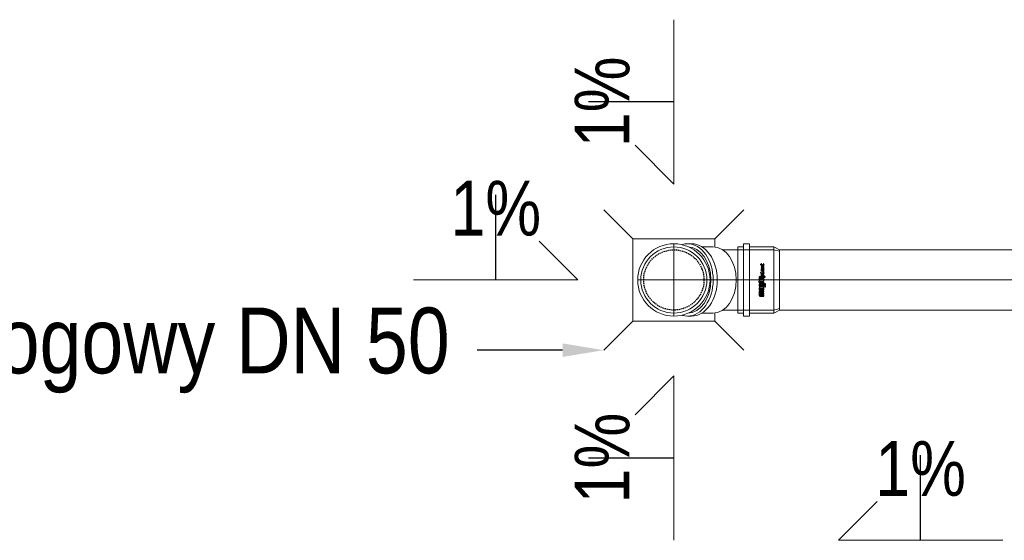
# Model space of a CAD drawing. Header units: centimetres. Extents: x 22052 to 56535, y 76485 to 78519.
# Tile 123 of 235: x 43335 to 43515, y 77755 to 77850. Entities that reach past the tile are written whole.
import ezdxf
from ezdxf import colors
from ezdxf.entities.mleader import LeaderData, LeaderLine
from ezdxf.enums import TextEntityAlignment as Align
from ezdxf.lldxf.tags import DXFTag
from ezdxf.math import Vec2, Vec3

# ---------------------------------------------------------------- set-up
doc = ezdxf.new("R2010")
doc.units = ezdxf.units.CM
doc.linetypes.add('HIDDEN', pattern=[0.375, 0.25, -0.125])
for name, color, linetype, lineweight in [('2DH_PRO_Magnaplast-SDB', 34, 'Continuous', 15), ('CP_AXISKA', 7, 'DASHDOT', 15), ('CP_DETAL', 33, 'Continuous', 9), ('IS_Opis', 250, 'Continuous', 9)]:
    doc.layers.add(name, color=color, linetype=linetype, lineweight=lineweight)
for name, color, linetype in [('3DCPCOLOR124', 152, 'Continuous'), ('3DCPCOLOR242', 242, 'Continuous'), ('cp_hidde', 203, 'HIDDEN'), ('CP_WIPEOUT', 255, 'Continuous')]:
    doc.layers.add(name, color=color, linetype=linetype)
doc.styles.add('CP_ATTR', font='arial.ttf')
doc.styles.add('styl1', font='ARIALN.TTF')
tags = doc.linetypes.add('DASHDOT', pattern=[25.4, 12.7, -6.35, 0, -6.35]).pattern_tags.tags
tags[10:11] = [DXFTag(74, 4), DXFTag(75, 0), DXFTag(340, '0'), DXFTag(46, 1.0), DXFTag(50, 0.0), DXFTag(44, 0.0), DXFTag(45, 0.0)]
tags[8:9] = [DXFTag(74, 4), DXFTag(75, 0), DXFTag(340, '0'), DXFTag(46, 1.0), DXFTag(50, 0.0), DXFTag(44, 0.0), DXFTag(45, 0.0)]
tags[6:7] = [DXFTag(74, 4), DXFTag(75, 0), DXFTag(340, '0'), DXFTag(46, 1.0), DXFTag(50, 0.0), DXFTag(44, 0.0), DXFTag(45, 0.0)]
tags[4:5] = [DXFTag(74, 4), DXFTag(75, 0), DXFTag(340, '0'), DXFTag(46, 1.0), DXFTag(50, 0.0), DXFTag(44, 0.0), DXFTag(45, 0.0)]

# ---------------------------------------------------------------- blocks, each defined once
blk = doc.blocks.new('A$C0B3E5DB6')
for p, q in [((-12.8, 5.3), (-7.5, 0)), ((12.8, 5.3), (7.5, 0)), ((-12.8, -20.3), (-7.5, -15)), ((12.8, -20.3), (7.5, -15))]:
    blk.add_line(p, q)
blk.add_lwpolyline([(7.5, -15), (-7.5, -15), (-7.5, 0), (7.5, 0)], close=True)
blk = doc.blocks.new('pdmgn014_okr01')
blk.add_circle((0, 0), 28.6)
blk = doc.blocks.new('pdmgn014_okr02')
blk.add_circle((0, 0), 25)
blk = doc.blocks.new('pdmgn014_wip_cir01')
blk.add_wipeout([(1, 0), (0.966, 0.259), (0.866, 0.5), (0.707, 0.707), (0.5, 0.866), (0.259, 0.966), (0, 1), (-0.259, 0.966), (-0.5, 0.866), (-0.707, 0.707), (-0.866, 0.5), (-0.966, 0.259), (-1, 0), (-0.966, -0.259), (-0.866, -0.5), (-0.707, -0.707), (-0.5, -0.866), (-0.259, -0.966), (0, -1), (0.259, -0.966), (0.5, -0.866), (0.707, -0.707), (0.866, -0.5), (0.966, -0.259)])
blk = doc.blocks.new('pdmgn014_okr02a')
blk.add_arc((25, 0), 25, 90, 270)
blk = doc.blocks.new('pdmgn014_okr01a')
blk.add_arc((28.6, 0), 28.6, 90, 270)
blk = doc.blocks.new('pdmgn014_okr01b')
blk.add_arc((25, 0), 25, 90, 270)
blk = doc.blocks.new('pdmgn014_wip_cir01a')
blk.add_wipeout([(20, 0), (19.32, 5.18), (17.32, 10), (14.14, 14.14), (10, 17.32), (5.18, 19.32), (0, 20), (-5.18, 19.32), (-10, 17.32), (-14.14, 14.14), (-17.32, 10), (-19.32, 5.18), (-20, 0), (-19.32, -5.18), (-17.32, -10), (-14.14, -14.14), (-10, -17.32), (-5.18, -19.32), (0, -20), (5.18, -19.32), (10, -17.32), (14.14, -14.14), (17.32, -10), (19.32, -5.18)])
blk = doc.blocks.new('pdmgn014_wip_cir01b')
blk.add_wipeout([(20, 0), (19.32, 5.18), (17.32, 10), (14.14, 14.14), (10, 17.32), (5.18, 19.32), (0, 20), (-5.18, 19.32), (-10, 17.32), (-14.14, 14.14), (-17.32, 10), (-19.32, 5.18), (-20, 0), (-19.32, -5.18), (-17.32, -10), (-14.14, -14.14), (-10, -17.32), (-5.18, -19.32), (0, -20), (5.18, -19.32), (10, -17.32), (14.14, -14.14), (17.32, -10), (19.32, -5.18)])
blk = doc.blocks.new('pdmgn014_wip_rec01')
blk.add_wipeout([(0, -25), (84.39, -25), (84.39, 25), (0, 25)]).dxf.layer = 'CP_WIPEOUT'
blk = doc.blocks.new('pdmgn014_wip_cir02')
blk.add_wipeout([(1, 0), (0.966, 0.259), (0.866, 0.5), (0.707, 0.707), (0.5, 0.866), (0.259, 0.966), (0, 1), (-0.259, 0.966), (-0.5, 0.866), (-0.707, 0.707), (-0.866, 0.5), (-0.966, 0.259), (-1, 0), (-0.966, -0.259), (-0.866, -0.5), (-0.707, -0.707), (-0.5, -0.866), (-0.259, -0.966), (0, -1), (0.259, -0.966), (0.5, -0.866), (0.707, -0.707), (0.866, -0.5), (0.966, -0.259)])
blk = doc.blocks.new('Pd_mgphtp_0333_fof7kh8')
for p, q in [((1.06, 5.5), (0, 5.23)), ((1.06, 5.5), (7.6, 5.5)), ((12.15, 5.5), (7.6, 5.5)), ((0, -5.24), (0, 5.23)), ((1.06, -5.5), (0, -5.24)), ((7.6, -5.5), (1.06, -5.5)), ((7.6, -5.5), (12.15, -5.5))]:
    blk.add_line(p, q)
at = {"layer": 'CP_DETAL'}
blk.add_line((1.06, 5.5), (1.06, -5.5), dxfattribs=at)
at = {"linetype": 'ByBlock', "style": 'CP_ATTR', "flags": 9}
for tag in ['DN', 'WEIGHT', 'MATERIAL', 'DIMS', 'OTHER', 'CHARACTER', 'PRODUCER', 'ORDER-NO', 'PRODUCT-TYPE', 'ARTICLE', 'GROUP', 'NUMBER', 'NAME']:
    blk.add_attdef(tag, text='', height=0.00005, dxfattribs=at).set_placement((0, 0), align=Align.MIDDLE_LEFT)
at = {"layer": 'CP_WIPEOUT', "xscale": 0.21319269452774, "yscale": 0.3015}
blk.add_blockref('pdmgn014_wip_cir01a', (12.15, 0), dxfattribs=at)
for p, q in [((12.15, 6.03), (16.04, 6.03)), ((12.15, -6.03), (16.04, -6.03))]:
    blk.add_line(p, q)
at = {"xscale": 0.1705541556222, "yscale": 0.2412}
blk.add_blockref('pdmgn014_okr01b', (7.89, 0), dxfattribs=at)
at = {"layer": 'CP_WIPEOUT', "xscale": 4.66690475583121, "yscale": 6.59999999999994, "zscale": 20}
blk.add_blockref('pdmgn014_wip_cir01', (16.04, 0), dxfattribs=at)
at = {"yscale": 0.23076923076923}
for name, p, xscale in [('pdmgn014_okr01a', (11.37, 0), 0.16317848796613), ('pdmgn014_okr01', (16.78, 0), 0.16317848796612)]:
    blk.add_blockref(name, p, dxfattribs=dict(at, xscale=xscale))
at = {"layer": 'CP_WIPEOUT', "xscale": 0.21319269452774, "yscale": 0.3015}
blk.add_blockref('pdmgn014_wip_cir01b', (17.52, 0), dxfattribs=at)
at = {"layer": 'CP_WIPEOUT', "xscale": 0.008798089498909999, "yscale": 0.2412}
blk.add_blockref('pdmgn014_wip_rec01', (16.78, 0), dxfattribs=at)
for p, q in [((16.78, 6.6), (16.04, 6.6)), ((17.52, 6.03), (16.78, 6.03)), ((19.29, 5.5), (17.52, 5.5)), ((16.78, -6.6), (16.04, -6.6)), ((17.52, -6.03), (16.78, -6.03)), ((17.52, -5.5), (19.29, -5.5))]:
    blk.add_line(p, q)
for name, p, xscale, yscale in [('pdmgn014_okr02a', (12.52, 0), 0.1705541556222, 0.2412), ('pdmgn014_okr02', (17.52, 0), 0.1705541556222, 0.2412), ('pdmgn014_okr01b', (13.64, 0), 0.15556349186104, 0.22)]:
    blk.add_blockref(name, p, dxfattribs=dict(xscale=xscale, yscale=yscale))
at = {"layer": 'CP_WIPEOUT', "xscale": 6.59999999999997, "yscale": 6.59999999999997, "zscale": 20}
blk.add_blockref('pdmgn014_wip_cir02', (19.29, 0), dxfattribs=at)
for radius in [6.6, 6.03]:
    blk.add_circle((19.29, 0), radius)
at = {"layer": 'CP_AXISKA'}
for p, q in [((19.29, 6.6), (19.29, -6.6)), ((25.89, 0), (0, 0))]:
    blk.add_line(p, q, dxfattribs=at)
at = {"layer": 'cp_hidde'}
blk.add_circle((19.29, 0), 5.5, dxfattribs=at)
blk = doc.blocks.new('2dmgn001_logo01')
at = {"layer": '3DCPCOLOR124'}
for p, q in [((1.9, 16.5), (-2.9, 16.5)), ((-2.9, 16.5), (-2.9, 15.5)), ((-2.9, 15.5), (1.6, 15.5)), ((1.6, 14.4), (-2.9, 14.4)), ((-2.9, 14.4), (-2.9, 13.4)), ((-2.9, 13.4), (1.6, 13.4)), ((1.6, 12.3), (-2.9, 12.3)), ((-2.9, 12.3), (-2.9, 11.3)), ((-2.9, 11.3), (1.9, 11.3)), ((1.9, 10.7), (-1.9, 10.7)), ((1.9, 15.2), (1.9, 14.7)), ((1.9, 13.1), (1.9, 12.6)), ((2.9, 14.4), (2.9, 15.5)), ((2.9, 12.3), (2.9, 13.4)), ((-4, 7), (-5.1, 7)), ((-5.1, 7), (-5.1, 4.8)), ((-4, 5.1), (-4, 7)), ((-4, 3.8), (1.9, 3.8)), ((1.6, 4.8), (-3.7, 4.8)), ((-2.9, 9.6), (-2.9, 8.9)), ((-2.9, 8.9), (-1.9, 8.9)), ((1.6, 8.6), (-2.9, 8.6)), ((-2.9, 8.6), (-2.9, 7.5)), ((-2.9, 7.5), (1.9, 7.5)), ((-2.9, 5.9), (-2.9, 5.2)), ((-2.9, 5.2), (-1.9, 5.2)), ((1.9, 3.2), (-2.9, 3.2)), ((-2.9, 3.2), (-2.9, 2.2)), ((-2.9, 2.2), (1.6, 2.2)), ((1.6, 1.1), (-2.9, 1.1)), ((-2.9, 1.1), (-2.9, 0)), ((-2.9, 0), (1.9, 0)), ((-1.9, 8.9), (-1.9, 9.4)), ((1.9, 7), (-1.9, 7)), ((-1.9, 5.2), (-1.9, 5.6)), ((-1.6, 9.6), (1.6, 9.6)), ((-1.6, 5.9), (1.6, 5.9)), ((1.9, 9.4), (1.9, 8.8)), ((1.9, 5.6), (1.9, 5.1)), ((1.9, 1.9), (1.9, 1.4)), ((2.9, 8.6), (2.9, 9.7)), ((2.9, 4.8), (2.9, 5.9)), ((2.9, 2.2), (2.9, 1.1)), ((-2.9, -1.6), (-2.9, -2.3)), ((-2.9, -2.3), (-1.9, -2.3)), ((1.6, -2.6), (-2.9, -2.6)), ((-2.9, -2.6), (-2.9, -3.1)), ((-2.9, -3.1), (-0.8, -3.7)), ((1.9, -0.5), (-1.9, -0.5)), ((-1.9, -2.3), (-1.9, -1.8)), ((-1.6, -1.6), (1.6, -1.6)), ((-0.8, -3.7), (1.9, -3.7)), ((1.9, -1.8), (1.9, -2.4)), ((2.9, -2.6), (2.9, -1.6))]:
    blk.add_line(p, q, dxfattribs=at)
for centre, radius, start, end in [((-1.9, 9.6), 1.07, 90, 180), ((1.6, 15.2), 0.293, 359.5038, 90), ((1.6, 14.7), 0.291, 269.5684, 360), ((1.6, 13.1), 0.293, 359.5231, 90), ((1.6, 12.6), 0.293, 270, 359.9989), ((1.9, 15.5), 1.04, 359.8403, 90), ((1.9, 12.3), 1.04, 270, 0.0193), ((1.9, 9.6), 1.06, 0.4214, 90), ((2.3, 14.4), 0.598, 296.5604, 0), ((2.3, 13.4), 0.608, 359.9807, 62.8223), ((-4, 4.8), 1.06, 179.7393, 270), ((-3.7, 5.1), 0.264, 180, 269.9023), ((-1.9, 5.9), 1.07, 90, 180), ((-1.6, 9.4), 0.246, 90, 184.1233), ((-1.6, 5.7), 0.246, 90, 184.0475), ((1.6, 9.4), 0.264, 0, 90), ((1.6, 8.8), 0.264, 270, 359.9349), ((1.6, 5.6), 0.264, 360, 90), ((1.6, 5.1), 0.264, 270, 0.0108), ((1.6, 1.9), 0.264, 0.076, 90), ((1.6, 1.4), 0.264, 270, 359.924), ((1.9, 8.6), 1.07, 270.2822, 0), ((1.9, 5.9), 1.06, 360, 90), ((1.9, 4.8), 1.07, 270.2634, 0), ((1.9, 2.2), 1.06, 359.5786, 90), ((1.9, 1.1), 1.07, 270.2875, 359.9985), ((-1.9, -1.6), 1.07, 90, 180), ((-1.6, -1.8), 0.246, 90, 184.1125), ((1.6, -1.8), 0.264, 360, 90.0217), ((1.6, -2.4), 0.264, 270, 359.9023), ((1.9, -1.6), 1.06, 359.5786, 90), ((1.9, -2.6), 1.06, 269.7048, 359.9999)]:
    blk.add_arc(centre, radius, start, end, dxfattribs=at)
at = {"layer": '3DCPCOLOR242'}
for p, q in [((-2.7, -3.9), (-4, -3.6)), ((0.1, -4.1), (-3.9, -3)), ((1.1, -7.7), (-1.9, -6.9)), ((1.1, -7.2), (-1.7, -6.4)), ((1.1, -7.7), (1.3, -7.7)), ((-0.1, -11.3), (-2.3, -10.7)), ((-0.2, -15.9), (-1.9, -15.4)), ((-1.7, -14.9), (-0.1, -15.3)), ((-0.2, -16), (-0.2, -15.9)), ((1.2, -16.2), (0.5, -16)), ((0.5, -16), (0.5, -16.3))]:
    blk.add_line(p, q, dxfattribs=at)
for centre, radius, start, end in [((-4.3, -3.1), 0.174, 139.4748, 200.5636), ((-4, -3), 0.481, 201.3248, 240.9013), ((-4.2, -3.2), 0.283, 75.9119, 135.9983), ((-4.2, -3.9), 0.981, 73.8123, 86.5171), ((-3.5, -1.9), 1.69, 243.7383, 254.2465), ((-2.5, -4.5), 0.644, 111.1152, 163.4814), ((-2.1, -4.5), 0.997, 166.5679, 210.0987), ((-2.2, -7.1), 0.892, 155.0132, 214.6021), ((-2.3, -9.2), 0.816, 114.0643, 202.8694), ((-0.6, -3.6), 2.73, 211.3213, 275.0445), ((-2.3, -7.1), 0.818, 103.0323, 153.3127), ((-2.3, -7.3), 0.748, 209.4433, 244.7552), ((-1.6, -8.9), 1.49, 201.6704, 231.3076), ((-2.6, -7.3), 0.65, 265.6622, 285.525), ((-2, -10.2), 1.88, 87.1606, 107.9858), ((-2, -4.7), 0.539, 116.6161, 177.0208), ((-1.7, -4.6), 0.806, 185.9288, 229.5909), ((-2.2, -8.1), 1.79, 72.2958, 99.0736), ((-2.1, -7.2), 0.393, 146.9616, 189.5199), ((-2.1, -7.2), 0.357, 74.3202, 141.4853), ((-1.9, -7.1), 0.609, 195.1451, 225.7671), ((-2.5, -7.7), 0.265, 290.2377, 337.5291), ((-2, -9.4), 0.472, 98.7899, 190.5825), ((-1.5, -9.3), 0.981, 191.9389, 227.9356), ((-2.4, -7.7), 0.183, 21.5725, 49.116), ((-1.9, -4.9), 0.776, 84.807, 112.5283), ((-0.8, -3.6), 2.14, 227.7681, 264.971), ((-2.5, -7.7), 0.249, 338.4303, 15.9164), ((-0.6, -8), 2.56, 233.5529, 269.0169), ((-2.3, -8), 1.19, 72.2691, 76.7646), ((-1.8, -10.9), 2.01, 44.3614, 97.334), ((-2, -11.1), 2.72, 40.2365, 88.5461), ((-2.1, -7.2), 2.99, 66.1532, 85.5553), ((-0.8, -4.4), 1.34, 263.8725, 286.5282), ((-1.9, -6.3), 2.13, 46.5165, 60.5203), ((-0.6, -10), 0.492, 264.1111, 2.3117), ((-1.1, -5.4), 0.961, 11.1112, 45.4314), ((-0.6, -5.3), 0.455, 294.1682, 9.8383), ((-0.4, -5.5), 0.842, 271.3477, 20.708), ((-0.9, -10.1), 0.755, 5.4784, 47.2661), ((0.3, -3.8), 0.817, 249.4862, 262.6491), ((-1.3, -5.9), 1.81, 22.396, 45.5071), ((-0.1, -4.6), 0.557, 50.0147, 70.9143), ((0.2, -4.3), 0.318, 263.6249, 288.2785), ((-0.9, -10.2), 1.29, 351.8443, 42.4547), ((0.1, -4.4), 0.288, 10.0108, 50.8567), ((0.2, -4.5), 0.156, 287.1813, 350.1927), ((0, -4.5), 0.37, 349.838, 10.0295), ((0.6, -8.4), 1.34, 58.7801, 70.7325), ((1.2, -7.5), 0.301, 17.9179, 59.9943), ((1.1, -7.5), 0.33, 314.2018, 5.594), ((1.3, -7.6), 0.133, 265.1659, 303.5871), ((-2.4, -15.6), 0.816, 103.1873, 179.7099), ((-2.2, -15.6), 0.973, 181.2014, 240.279), ((-2.4, -10.8), 0.727, 106.1924, 195.3195), ((-2.2, -10.8), 0.883, 195.3773, 250.0682), ((-1.8, -12.7), 1.31, 133.9918, 256.4618), ((-2.5, -12), 0.293, 73.8428, 119.965), ((-2.6, -16.1), 0.301, 251.9271, 357.0444), ((-2.3, -10.9), 0.21, 72.1488, 182.4676), ((-2.2, -10.9), 0.37, 183.0166, 240.6152), ((-2.5, -11.4), 0.207, 256.8723, 333.1047), ((-1.9, -12.8), 0.636, 127.3644, 245.5528), ((-2.3, -16.8), 1.99, 73.1785, 97.0679), ((-2.2, -15.7), 0.348, 90.0735, 226.6774), ((-2.5, -12.1), 0.449, 8.7244, 76.0552), ((-2.6, -16.2), 0.279, 6.2924, 59.4251), ((-2.4, -11.4), 0.167, 6.0969, 51.2591), ((-2.7, -11.3), 0.433, 342.5093, 1.3278), ((-2.7, -11.7), 0.662, 310.1939, 332.4304), ((-2.7, -18.5), 3.22, 74.17, 79.8915), ((-2, -13.1), 0.234, 234.8638, 292.3727), ((-1.8, -13.2), 0.719, 250.748, 317.7481), ((-2.3, -12.7), 0.729, 297.3533, 322.4271), ((-3.2, -12.1), 1.85, 323.4917, 337.6276), ((-0.6, -13.1), 0.918, 120.9833, 158.9397), ((-4.6, -11.4), 4.03, 325.4422, 333.8801), ((-0.8, -13), 0.784, 70.6597, 109.7335), ((0.3, -13.9), 1.45, 136.2371, 152.793), ((-0.6, -13.1), 0.24, 82.5025, 118.5044), ((-0.7, -13.4), 0.557, 329.5041, 78.2517), ((-0.9, -13.5), 1.23, 313.6171, 74.8695), ((1.1, -14.9), 1.81, 138.3177, 150.3499), ((-0.3, -14.1), 0.179, 156.2477, 208.0662), ((0, -13.9), 0.536, 211.3544, 244.0918), ((-0.1, -14.1), 0.258, 239.0032, 288.6059), ((0.5, -16), 0.659, 177.1591, 197.9713), ((0.1, -10.3), 1.05, 255.0292, 275.2543), ((0.1, -15), 0.202, 99.2605, 177.5229), ((-21.3, -14), 21.2, 356.5514, 357.4519), ((0.3, -16.2), 0.401, 190.3294, 250.4785), ((-0.3, -10.2), 0.698, 293.2831, 345.067), ((0, -11.3), 0.454, 64.2567, 85.1843), ((0, -15.4), 0.621, 76.0627, 90.1224), ((0.2, -16.2), 0.393, 256.6965, 303.221), ((0, -11.2), 0.401, 23.6929, 71.5015), ((0.2, -11.2), 0.197, 270.9468, 310.5631), ((0.2, -15.1), 0.29, 45.8106, 81.4207), ((0.2, -11.2), 0.243, 323.0875, 22.1003), ((-0.2, -15.3), 0.664, 5.0301, 36.7596), ((0.3, -16.3), 0.182, 308.0482, 0.8125), ((9.7, -15), 9.21, 181.6129, 183.265), ((-1.8, -25.8), 10.6, 74.8748, 77.6862), ((0.7, -16.5), 0.942, 56.6561, 73.6716), ((1.2, -16.1), 0.134, 265.2447, 321.7201), ((1.1, -16), 0.3, 13.2728, 58.0446), ((1, -15.9), 0.408, 326.7373, 2.2392)]:
    blk.add_arc(centre, radius, start, end, dxfattribs=at)
blk = doc.blocks.new('2d_mgphtp_0287_5n34eah')
for p, q in [((0, 5.24), (1.06, 5.5)), ((1.06, 5.5), (113.31, 5.5)), ((114.37, 6.03), (113.31, 5.5)), ((114.37, 6.03), (118.81, 6.03)), ((118.81, 6.6), (118.81, -6.6)), ((118.81, 6.6), (119.86, 6.6)), ((119.86, 6.6), (119.86, -6.6)), ((119.86, 6.03), (120.91, 6.03)), ((120.91, -6.03), (120.91, 6.03)), ((0, 5.24), (0, -5.24)), ((0, -5.24), (1.06, -5.5)), ((1.06, -5.5), (113.31, -5.5)), ((114.37, -6.03), (113.31, -5.5)), ((114.37, -6.03), (118.81, -6.03)), ((118.81, -6.6), (119.86, -6.6)), ((119.86, -6.03), (120.91, -6.03))]:
    blk.add_line(p, q)
at = {"layer": 'CP_AXISKA'}
blk.add_line((0, 0), (120.91, 0), dxfattribs=at)
at = {"layer": 'CP_DETAL'}
for p, q in [((1.06, 5.5), (1.06, -5.5)), ((113.31, 5.5), (113.31, -5.5)), ((113.31, -5.5), (113.31, 5.5)), ((114.37, 6.03), (114.37, -6.03))]:
    blk.add_line(p, q, dxfattribs=at)
at = {"xscale": 0.14509803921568, "yscale": 0.17837837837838}
blk.add_blockref('2dmgn001_logo01', (116.59, 0), dxfattribs=at)
at = {"linetype": 'ByBlock', "style": 'CP_ATTR', "flags": 9}
for tag in ['DN', 'WEIGHT', 'MATERIAL', 'DIMS', 'OTHER', 'CHARACTER', 'PRODUCER', 'ORDER-NO', 'PRODUCT-TYPE', 'ARTICLE', 'GROUP', 'NUMBER', 'NAME']:
    blk.add_attdef(tag, text='', height=0.00005, dxfattribs=at).set_placement((0, 0), align=Align.MIDDLE_LEFT)

msp = doc.modelspace()

# ---------------------------------------------------------------- linework, layer by layer
at = {"layer": 'Defpoints', "ltscale": 2}
for p, q in [((43454.77, 77835.3), (43439.2, 77835.3)), ((43422.27, 77802.8), (43422.27, 77818.36)), ((43454.77, 77770.3), (43439.2, 77770.3)), ((43499.81, 77755.3), (43499.81, 77770.86))]:
    msp.add_line(p, q, dxfattribs=at)
at = {"layer": 'IS_Opis', "ltscale": 2}
for p, q in [((43454.77, 77820.3), (43454.77, 77850.3)), ((43454.77, 77820.3), (43447.7, 77827.37)), ((43437.27, 77802.8), (43430.2, 77809.87)), ((43437.27, 77802.8), (43407.27, 77802.8)), ((43454.77, 77785.3), (43447.7, 77778.22)), ((43454.77, 77785.3), (43454.77, 77755.3)), ((43484.81, 77755.3), (43491.88, 77762.37)), ((43484.81, 77755.3), (43514.81, 77755.3))]:
    msp.add_line(p, q, dxfattribs=at)

# ---------------------------------------------------------------- block references
at = {"layer": 'IS_Opis', "linetype": 'ByBlock', "lineweight": 40}
msp.add_blockref('A$C0B3E5DB6', (43454.77, 77810.3), dxfattribs=at)

# ---------------------------------------------------------------- texts
at = {"layer": 'IS_Opis', "ltscale": 2, "char_height": 10, "rotation": 90}
for insert, attachment_point in [((43436.67, 77820.3), 1), ((43436.67, 77785.3), 3)]:
    msp.add_mtext_dynamic_manual_height_columns('\\pxqc;{\\fArial Narrow|b0|i0|c238|p34;1%}', width=30, gutter_width=12.5, heights=[0], dxfattribs=dict(at, insert=insert, attachment_point=attachment_point))
at = {"layer": 'IS_Opis', "ltscale": 2, "char_height": 10}
for insert, attachment_point in [((43437.27, 77820.9), 3), ((43484.81, 77773.4), 1)]:
    msp.add_mtext_dynamic_manual_height_columns('\\pxqc;{\\fArial Narrow|b0|i0|c238|p34;1%}', width=30, gutter_width=12.5, heights=[0], dxfattribs=dict(at, insert=insert, attachment_point=attachment_point))

# ---------------------------------------------------------------- next in the draw order: block references
at = {"layer": '2DH_PRO_Magnaplast-SDB', "rotation": 180}
msp.add_blockref('Pd_mgphtp_0333_fof7kh8', (43474.06, 77802.8), dxfattribs=at)

# ---------------------------------------------------------------- next in the draw order: leaders
at = {"layer": 'IS_Opis'}
ml = msp.add_multileader_mtext('Standard', dxfattribs=at)
ml.set_content('Projektowany wpust podłogowy DN 50', color=256, style='styl1')
ml.set_leader_properties()
ml.build(insert=Vec2(0, 0))
ml.multileader.update_dxf_attribs({"dogleg_length": 5, "arrow_head_size": 7.5})
ctx = ml.context
ctx.base_point, ctx.char_height, ctx.arrow_head_size, ctx.landing_gap_size, ctx.plane_origin = Vec3(43176.03, 77789.99), 12, 7.5, 5, Vec3(43403.61, 77346.07)
ctx.text_align_type = 2
notes = []
notes.append((ctx, [(0, (1, 1, 0), (43425.64, 77789.99), (-1, 0), 6.77, [(0, [(43441.97, 77789.99)], 0, [])])]))
ctx.mtext.insert, ctx.mtext.width, ctx.mtext.defined_height, ctx.mtext.alignment, ctx.mtext.flow_direction = Vec3(43413.86, 77797.76), 237.3077, 20.33, 3, 5
ctx.mtext.has_bg_fill, ctx.mtext.bg_color, ctx.mtext.bg_scale_factor, ctx.mtext.bg_transparency, ctx.mtext.use_window_bg_color = 1, -1073741824, 1, 0, 1
for ctx, leaders in notes:
    for number, flags, end, landing, length, lines in leaders:
        leader = LeaderData()
        leader.index, (leader.has_last_leader_line, leader.has_dogleg_vector, leader.attachment_direction) = number, flags
        leader.last_leader_point, leader.dogleg_vector, leader.dogleg_length = Vec3(end), Vec3(landing), length
        for number, points, colour, breaks in lines:
            line = LeaderLine()
            line.index, line.vertices, line.color, line.breaks = number, Vec3.list(points), colors.encode_raw_color(colour), breaks
            leader.lines.append(line)
        ctx.leaders.append(leader)

# ---------------------------------------------------------------- next in the draw order: block references
at = {"layer": '2DH_PRO_Magnaplast-SDB', "rotation": 180}
msp.add_blockref('2d_mgphtp_0287_5n34eah', (43587.37, 77802.8), dxfattribs=at)

doc.saveas('drawing.dxf')
